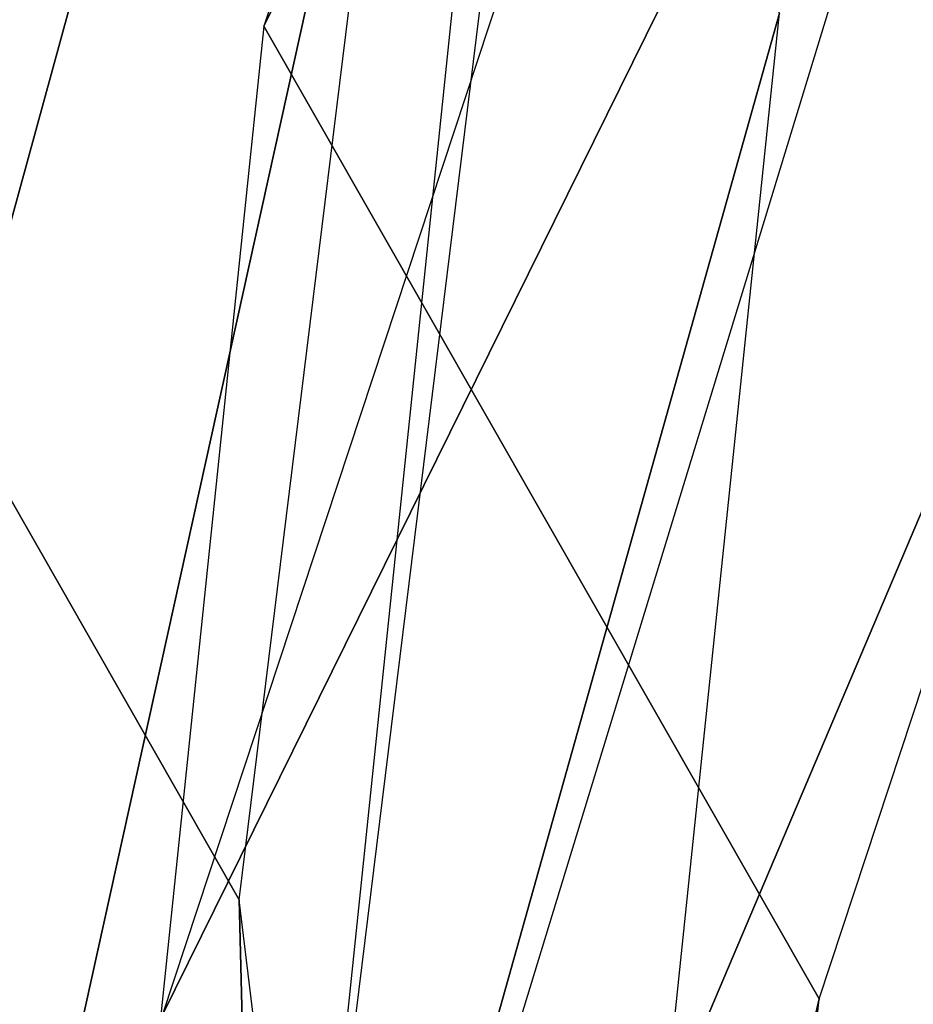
# Model space of a CAD drawing. Header units: millimetres. Extents: x 22 to 177, y -71 to 54.
# Tile 176 of 256: x 65.987 to 66.672, y -45.182 to -44.426. Entities that reach past the tile are written whole.
import ezdxf

# ---------------------------------------------------------------- set-up
doc = ezdxf.new("R2010")
doc.units = ezdxf.units.MM
doc.header["$LTSCALE"] = 25.4
doc.layers.get('0').update_dxf_attribs({"true_color": 0xff5454})

# ---------------------------------------------------------------- blocks, each defined once
blk = doc.blocks.new('PROFILE-IRIS-LED-20W-9004-9005-9006-9007.STL#2')
at = {"color": 18, "true_color": 0x000000}
mesh = blk.add_polyface(dxfattribs=at)
corners = [(66.36227416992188, -8.455434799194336, 121.8338394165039), (67.61766052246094, -8.518814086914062, 121.2653732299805), (95.5146484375, -60.9388542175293, 48.43997192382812)]
mesh.append_faces([[corners[k] for k in face] for face in [(0, 1, 2)]], dxfattribs={"color": 18})
mesh = blk.add_polyface(dxfattribs=at)
corners = [(68.15505981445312, -40.46750259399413, 9.845455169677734), (66.1743927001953, -44.43138885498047, 13.61557579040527), (66.60040283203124, -45.17748260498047, 12.56816864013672), (67.72904968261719, -39.72140502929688, 10.89286231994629)]
mesh.append_faces([[corners[k] for k in face] for face in [(0, 1, 2), (1, 0, 3)]], dxfattribs={"vtx0": -1, "color": 18})
mesh = blk.add_polyface(dxfattribs=at)
corners = [(66.70053100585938, -40.67902755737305, 18.82046318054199), (65.72904968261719, -44.35427093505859, 22.79786300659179), (66.15564727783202, -45.10139846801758, 21.74901008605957), (66.27392578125, -39.93190383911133, 19.86931610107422)]
mesh.append_faces([[corners[k] for k in face] for face in [(0, 1, 2), (1, 0, 3)]], dxfattribs={"vtx0": -1, "color": 18})
mesh = blk.add_polyface(dxfattribs=at)
corners = [(68.10221862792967, -41.12632369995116, 8.561902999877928), (66.09654235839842, -45.19014358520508, 12.37224960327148), (66.51750183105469, -45.92738723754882, 11.33726787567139), (67.68125915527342, -40.38908004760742, 9.596884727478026)]
mesh.append_faces([[corners[k] for k in face] for face in [(0, 1, 2), (1, 0, 3)]], dxfattribs={"vtx0": -1, "color": 18})
mesh = blk.add_polyface(dxfattribs=at)
corners = [(66.59832000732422, -42.32357788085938, 16.10532188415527), (65.55985260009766, -46.11711883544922, 20.3170337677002), (66.02955627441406, -46.93973922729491, 19.16220092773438), (66.12860870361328, -41.50095748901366, 17.26015663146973)]
mesh.append_faces([[corners[k] for k in face] for face in [(0, 1, 2), (1, 0, 3)]], dxfattribs={"vtx0": -1, "color": 18})
mesh = blk.add_polyface(dxfattribs=at)
corners = [(67.77040100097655, -42.22932434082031, 7.888230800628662), (66.00350952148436, -46.39680480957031, 11.46259021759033), (66.32552337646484, -46.96076202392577, 10.67087936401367), (67.4483871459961, -41.66536712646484, 8.679942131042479)]
mesh.append_faces([[corners[k] for k in face] for face in [(0, 1, 2), (1, 0, 3)]], dxfattribs={"vtx0": -1, "color": 18})
mesh = blk.add_polyface(dxfattribs=at)
corners = [(66.41942596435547, -43.45497131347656, 15.26605033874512), (65.56399536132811, -47.32637023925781, 19.24824905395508), (65.94631195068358, -47.99594116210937, 18.30826759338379), (66.037109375, -42.785400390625, 16.2060317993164)]
mesh.append_faces([[corners[k] for k in face] for face in [(0, 1, 2), (1, 0, 3)]], dxfattribs={"vtx0": -1, "color": 18})
mesh = blk.add_polyface(dxfattribs=at)
corners = [(66.56986236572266, -44.42145156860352, 13.76934719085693), (65.54316711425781, -48.0770149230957, 18.20204544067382), (66.08934020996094, -49.0335464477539, 16.85921669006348), (66.02369689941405, -43.46492004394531, 15.1121768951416)]
mesh.append_faces([[corners[k] for k in face] for face in [(0, 1, 2), (1, 0, 3)]], dxfattribs={"vtx0": -1, "color": 18})
mesh = blk.add_polyface(dxfattribs=at)
corners = [(66.15564727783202, -45.10139846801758, 21.74901008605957), (66.2423095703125, -48.57611465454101, 26.01395034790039), (66.66890716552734, -49.32324218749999, 24.96509742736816), (65.72904968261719, -44.35427093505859, 22.79786300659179)]
mesh.append_faces([[corners[k] for k in face] for face in [(0, 1, 2), (1, 0, 3)]], dxfattribs={"vtx0": -1, "color": 18})
mesh = blk.add_polyface(dxfattribs=at)
corners = [(66.60040283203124, -45.17748260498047, 12.56816864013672), (65.68646240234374, -49.11456298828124, 16.75306510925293), (66.11247253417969, -49.86066055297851, 15.70565891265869), (66.1743927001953, -44.43138885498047, 13.61557579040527)]
mesh.append_faces([[corners[k] for k in face] for face in [(0, 1, 2), (1, 0, 3)]], dxfattribs={"vtx0": -1, "color": 18})

msp = doc.modelspace()

# ---------------------------------------------------------------- block references
at = {"color": 0}
msp.add_blockref('PROFILE-IRIS-LED-20W-9004-9005-9006-9007.STL#2', (0, 0), dxfattribs=at)

doc.saveas('drawing.dxf')
